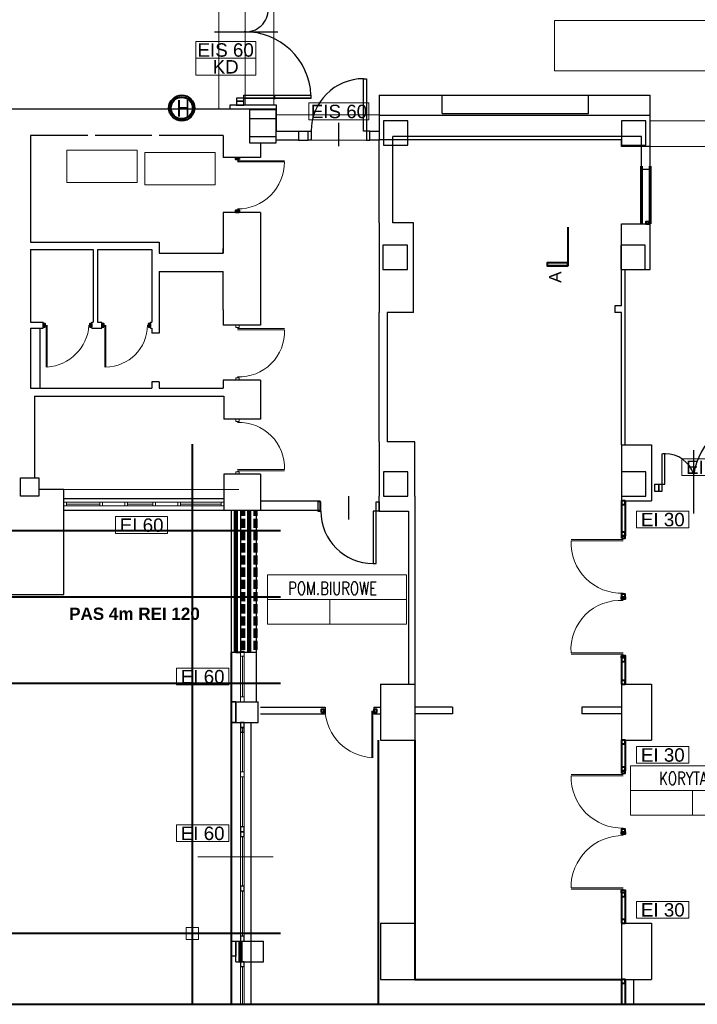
# Model space of a CAD drawing. Header units: millimetres. Extents: x 6612729504 to 6612744462, y 5733542327 to 5733549367.
# Tile 50 of 109: x 6612737766 to 6612738877, y 5733543457 to 5733545071. Entities that reach past the tile are written whole.
import ezdxf

# ---------------------------------------------------------------- set-up
doc = ezdxf.new("R2010")
doc.units = ezdxf.units.MM
doc.header["$MEASUREMENT"] = 0
doc.set_wipeout_variables(frame=1)
doc.linetypes.add('Wipeout_Contour', pattern=[1000, 0, -1000])
for name, color, linetype in [('!!!!_CIENKIE czerwone LINIE', 7, 'Continuous'), ('!!!!_SCIANY GRUBE', 7, 'Continuous'), ('1_ppoż PODZIAL STREF propoz', 7, 'Continuous'), ('_ ARKUSZ _ 01 _ RAMKA', 7, 'Continuous'), ('___OPISY', 7, 'Continuous'), ('_ATECHN-MEBLE', 7, 'Continuous'), ('A_ocieplenie', 7, 'Continuous'), ('A_ocieplenie wełna', 7, 'Continuous'), ('A_osłona RTG', 7, 'Continuous'), ('A_Sciany istn_DZIAŁOWE', 7, 'Continuous'), ('A_SCIANY PROJ. 18 wewn', 7, 'Continuous'), ('A_STOLARKA istn', 7, 'Continuous'), ('A_Stolarka_drzw_wew', 192, 'Continuous'), ('A_Stolarka_okna', 7, 'Continuous'), ('A_wypełnienie', 7, 'Continuous'), ('dwa_DRZWI', 7, 'Continuous'), ('dwa_TEXT_50', 7, 'Continuous'), ('inw_PODCIĄGI', 7, 'Continuous'), ('inw_STOLARKA', 7, 'Continuous'), ('inw_STOLARKAOKIENNA', 7, 'Continuous'), ('inw_słupy STAL', 7, 'Continuous'), ('inw_WIDOK', 7, 'Continuous')]:
    doc.layers.add(name, color=color, linetype=linetype)
doc.styles.add('GENERATED_STYLE_1', font='arial.ttf')
doc.styles.add('GENERATED_STYLE_5', font='arialbd_0.ttf')
doc.styles.get("Standard").update_dxf_attribs({"font": 'arial.ttf'})

msp = doc.modelspace()

# ---------------------------------------------------------------- linework, layer by layer
at = {"layer": '!!!!_CIENKIE czerwone LINIE', "color": 252, "lineweight": 20}
for points in [[(6612738152.890618, 5733545034.837712), (6612738054.506775, 5733545034.837712), (6612738054.506775, 5733545007.295735), (6612738152.890618, 5733545007.295735)], [(6612738152.890618, 5733545007.295735), (6612738054.506775, 5733545007.295735), (6612738054.506775, 5733544979.753759), (6612738152.890618, 5733544979.753759)], [(6612738338.545138, 5733544934.13756), (6612738240.161295, 5733544934.13756), (6612738240.161295, 5733544906.595583), (6612738338.545138, 5733544906.595583)], [(6612738936.966086, 5733544351.12734), (6612738851.334939, 5733544351.12734), (6612738851.334939, 5733544323.585364), (6612738936.966086, 5733544323.585364)], [(6612738862.904261, 5733544265.355276), (6612738777.273113, 5733544265.355276), (6612738777.273113, 5733544237.813299), (6612738862.904261, 5733544237.813299)], [(6612738008.570035, 5733544256.337403), (6612737922.938889, 5733544256.337403), (6612737922.938889, 5733544228.795427), (6612738008.570035, 5733544228.795427)], [(6612738108.60062, 5733544007.94685), (6612738022.969473, 5733544007.94685), (6612738022.969473, 5733543980.404874), (6612738108.60062, 5733543980.404874)], [(6612738862.904261, 5733543879.623981), (6612738777.273113, 5733543879.623981), (6612738777.273113, 5733543852.082006), (6612738862.904261, 5733543852.082006)], [(6612738108.60062, 5733543751.22978), (6612738022.969473, 5733543751.22978), (6612738022.969473, 5733543723.687804), (6612738108.60062, 5733543723.687804)], [(6612738862.904261, 5733543625.840229), (6612738777.273113, 5733543625.840229), (6612738777.273113, 5733543598.298252), (6612738862.904261, 5733543598.298252)]]:
    msp.add_lwpolyline(points, close=True, dxfattribs=at)
for points in [[(6612738057.619885, 5733545007.295735), (6612738143.251033, 5733545007.295735)], [(6612738243.274405, 5733544906.595583), (6612738328.905552, 5733544906.595583)], [(6612738851.334939, 5733544323.585364), (6612738936.966086, 5733544323.585364)], [(6612737922.938889, 5733544228.795427), (6612738008.570035, 5733544228.795427)], [(6612738777.273113, 5733544237.813299), (6612738862.904261, 5733544237.813299)], [(6612738022.969473, 5733543980.404874), (6612738108.60062, 5733543980.404874)], [(6612738777.273113, 5733543852.082006), (6612738862.904261, 5733543852.082006)], [(6612738022.969473, 5733543723.687804), (6612738108.60062, 5733543723.687804)], [(6612738777.273113, 5733543598.298252), (6612738862.904261, 5733543598.298252)]]:
    msp.add_lwpolyline(points, dxfattribs=at)
at = {"layer": '!!!!_SCIANY GRUBE', "color": 252, "lineweight": 30}
for p, q in [((6612738355.516488, 5733544946.844683), (6612738355.516488, 5733544872.844683)), ((6612738355.516488, 5733544946.844683), (6612738799.516489, 5733544946.844683)), ((6612738458.516488, 5733544916.844683), (6612738458.516488, 5733544946.844683)), ((6612738698.516488, 5733544916.844683), (6612738698.516488, 5733544946.844683)), ((6612738799.516489, 5733544862.844683), (6612738799.516489, 5733544946.844683)), ((6612738092.516487, 5733544923.844683), (6612737714.516487, 5733544923.844683)), ((6612738186.516487, 5733544923.844683), (6612738088.669699, 5733544923.844683)), ((6612738111.279801, 5733544923.844683), (6612738111.279801, 5733544930.756174)), ((6612738111.279801, 5733544930.756174), (6612738186.606308, 5733544930.756174)), ((6612738186.516487, 5733544923.844683), (6612738186.516487, 5733544922.844683)), ((6612738186.606308, 5733544930.756174), (6612738186.606308, 5733544924.302188)), ((6612738355.516488, 5733544913.844683), (6612738577.516488, 5733544913.844683)), ((6612738357.516488, 5733544913.844683), (6612738577.516488, 5733544913.844683)), ((6612738458.516488, 5733544916.844683), (6612738698.516488, 5733544916.844683)), ((6612738578.016488, 5733544913.844683), (6612738799.516489, 5733544913.844683)), ((6612738578.016488, 5733544913.844683), (6612738799.516489, 5733544913.844683)), ((6612738799.516489, 5733544850.799681), (6612738799.516489, 5733544913.844683)), ((6612738799.516489, 5733544850.799681), (6612738799.516489, 5733544913.844683)), ((6612737877.516487, 5733544880.844683), (6612737783.516487, 5733544880.844683)), ((6612737783.516487, 5733544880.844683), (6612737783.516487, 5733544705.844683)), ((6612737982.516487, 5733544880.844683), (6612737889.516487, 5733544880.844683)), ((6612738099.516487, 5733544880.844683), (6612737994.516487, 5733544880.844683)), ((6612738099.516487, 5733544880.844683), (6612738012.539345, 5733544880.844683)), ((6612738099.516487, 5733544880.844683), (6612738099.516487, 5733544844.844683)), ((6612738099.516487, 5733544880.844683), (6612738099.516487, 5733544844.844683)), ((6612738752.516488, 5733544873.844683), (6612738355.516488, 5733544873.844683)), ((6612738355.516488, 5733544737.844683), (6612738355.516488, 5733544873.844683)), ((6612738377.516488, 5733544850.799681), (6612738377.516488, 5733544878.844683)), ((6612738785.516489, 5733544878.844683), (6612738377.516488, 5733544878.844683)), ((6612738785.516489, 5733544878.844683), (6612738377.516488, 5733544878.844683)), ((6612738377.516488, 5733544737.844683), (6612738377.516488, 5733544873.844683)), ((6612738752.516488, 5733544862.844683), (6612738752.516488, 5733544873.844683)), ((6612738785.516489, 5733544850.799681), (6612738785.516489, 5733544878.844683)), ((6612738785.516489, 5733544850.799681), (6612738785.516489, 5733544878.844683)), ((6612738160.516487, 5733544868.844683), (6612738160.516487, 5733544844.844683)), ((6612738160.516487, 5733544868.844683), (6612738160.516487, 5733544844.844683)), ((6612738785.516488, 5733544862.844683), (6612738752.516488, 5733544862.844683)), ((6612738785.516488, 5733544825.844683), (6612738785.516488, 5733544862.844683)), ((6612738799.516489, 5733544862.844683), (6612738785.516488, 5733544862.844683)), ((6612738799.516489, 5733544825.844683), (6612738799.516489, 5733544862.844683)), ((6612738160.516487, 5733544844.844683), (6612738099.516487, 5733544844.844683)), ((6612738160.516487, 5733544844.844683), (6612738099.516487, 5733544844.844683)), ((6612738785.516488, 5733544825.844683), (6612738799.516489, 5733544825.844683)), ((6612738160.516487, 5733544754.844683), (6612738099.516487, 5733544754.844683)), ((6612738099.516487, 5733544754.844683), (6612738099.516487, 5733544687.844683)), ((6612738160.516487, 5733544754.844683), (6612738099.516487, 5733544754.844683)), ((6612738355.516488, 5733544737.844683), (6612738355.516488, 5733544590.844683)), ((6612738411.516488, 5733544737.844683), (6612738377.516488, 5733544737.844683)), ((6612738411.516488, 5733544590.844683), (6612738411.516488, 5733544737.844683)), ((6612738752.516488, 5733544735.844683), (6612738799.516489, 5733544735.844683)), ((6612738752.516488, 5733544667.844683), (6612738752.516488, 5733544735.844683)), ((6612738799.516489, 5733544660.957775), (6612738799.516489, 5733544735.844683)), ((6612737783.516487, 5733544705.844683), (6612737877.516487, 5733544705.844683)), ((6612737877.516487, 5733544705.844683), (6612737889.516487, 5733544705.844683)), ((6612737889.516487, 5733544705.844683), (6612737982.516487, 5733544705.844683)), ((6612737982.516487, 5733544705.844683), (6612737994.516487, 5733544705.844683)), ((6612737994.516487, 5733544705.844683), (6612737994.516487, 5733544687.844683)), ((6612737783.516487, 5733544693.844683), (6612737783.516487, 5733544574.844683)), ((6612737783.516487, 5733544693.844683), (6612737886.516487, 5733544693.844683)), ((6612737886.516487, 5733544693.844683), (6612737886.516487, 5733544574.844683)), ((6612737893.516487, 5733544693.844683), (6612737982.516487, 5733544693.844683)), ((6612737893.516487, 5733544693.844683), (6612737893.516487, 5733544574.844683)), ((6612737982.516487, 5733544693.844683), (6612737982.516487, 5733544574.844683)), ((6612737994.516487, 5733544687.844683), (6612738099.516487, 5733544687.844683)), ((6612738752.516488, 5733544601.844683), (6612738752.516488, 5733544668.844683)), ((6612737994.516487, 5733544657.844683), (6612738099.516487, 5733544657.844683)), ((6612737994.516487, 5733544657.844683), (6612737994.516487, 5733544556.844683)), ((6612738752.516488, 5733544660.957775), (6612738799.516489, 5733544660.957775)), ((6612738758.516488, 5733544373.844682), (6612738758.516488, 5733544660.957775)), ((6612738752.516488, 5733544601.844683), (6612738741.516488, 5733544601.844683)), ((6612738741.516488, 5733544601.844683), (6612738741.516488, 5733544590.844683)), ((6612738099.516487, 5733544594.849288), (6612738099.516487, 5733544569.844683)), ((6612738160.516487, 5733544594.849288), (6612738160.516487, 5733544569.844683)), ((6612738355.516488, 5733544378.844682), (6612738355.516488, 5733544590.844683)), ((6612738368.516488, 5733544590.844683), (6612738368.516488, 5733544378.844682)), ((6612738411.516488, 5733544590.844683), (6612738368.516488, 5733544590.844683)), ((6612738752.516488, 5733544590.844683), (6612738741.516488, 5733544590.844683)), ((6612738752.516488, 5733544373.844682), (6612738752.516488, 5733544590.844683)), ((6612737783.516487, 5733544574.844683), (6612737804.516487, 5733544574.844683)), ((6612737804.516487, 5733544564.844683), (6612737804.516487, 5733544574.844683)), ((6612737884.516487, 5733544574.844683), (6612737886.516487, 5733544574.844683)), ((6612737884.516487, 5733544564.844683), (6612737884.516487, 5733544574.844683)), ((6612737893.516487, 5733544574.844683), (6612737900.516487, 5733544574.844683)), ((6612737900.516487, 5733544564.844683), (6612737900.516487, 5733544574.844683)), ((6612737980.516487, 5733544574.844683), (6612737982.516487, 5733544574.844683)), ((6612737980.516487, 5733544564.844683), (6612737980.516487, 5733544574.844683)), ((6612738160.516487, 5733544569.844683), (6612738099.516487, 5733544569.844683)), ((6612738160.516487, 5733544569.844683), (6612738099.516487, 5733544569.844683)), ((6612737783.516487, 5733544564.844683), (6612737783.516487, 5733544466.844682)), ((6612737783.516487, 5733544564.844683), (6612737804.516487, 5733544564.844683)), ((6612737799.516487, 5733544466.844682), (6612737799.516487, 5733544564.844683)), ((6612737884.516487, 5733544564.844683), (6612737900.516487, 5733544564.844683)), ((6612737980.516487, 5733544564.844683), (6612737982.516487, 5733544564.844683)), ((6612737982.516487, 5733544564.844683), (6612737982.516487, 5733544556.844683)), ((6612737994.516487, 5733544556.844683), (6612737982.516487, 5733544556.844683)), ((6612737982.516487, 5733544476.844682), (6612737982.516487, 5733544466.844682)), ((6612737994.516487, 5733544476.844682), (6612737982.516487, 5733544476.844682)), ((6612737994.516487, 5733544476.844682), (6612737994.516487, 5733544466.844682)), ((6612738099.516487, 5733544479.844682), (6612738099.516487, 5733544466.844682)), ((6612738160.516487, 5733544479.844682), (6612738099.516487, 5733544479.844682)), ((6612738099.516487, 5733544479.844682), (6612738099.516487, 5733544466.844682)), ((6612738160.516487, 5733544479.844682), (6612738099.516487, 5733544479.844682)), ((6612738099.516487, 5733544479.844682), (6612738099.516487, 5733544466.844682)), ((6612738099.516487, 5733544479.844682), (6612738099.516487, 5733544466.844682)), ((6612738160.516487, 5733544479.844682), (6612738160.516487, 5733544449.844682)), ((6612737783.516487, 5733544466.844682), (6612737982.516487, 5733544466.844682)), ((6612737790.516487, 5733544453.844682), (6612737790.516487, 5733544320.991133)), ((6612737790.516487, 5733544453.844682), (6612737935.516487, 5733544453.844682)), ((6612737935.516487, 5733544453.844682), (6612738100.516487, 5733544453.844682)), ((6612737994.516487, 5733544466.844682), (6612738099.516487, 5733544466.844682)), ((6612738012.539345, 5733544466.844682), (6612738099.516487, 5733544466.844682)), ((6612738100.516487, 5733544453.844682), (6612738100.516487, 5733544415.844682)), ((6612738160.516487, 5733544453.844682), (6612738160.516487, 5733544434.844682)), ((6612738160.516487, 5733544434.844682), (6612738160.516487, 5733544415.844682)), ((6612738160.516487, 5733544415.844682), (6612738100.516487, 5733544415.844682)), ((6612738355.516488, 5733544378.844682), (6612738355.516488, 5733544289.844682)), ((6612738413.516488, 5733544378.844682), (6612738368.516488, 5733544378.844682)), ((6612738413.516488, 5733544289.844682), (6612738413.516488, 5733544378.844682)), ((6612738752.516488, 5733544373.844682), (6612738801.516489, 5733544373.844682)), ((6612738752.516488, 5733544373.844682), (6612738752.516488, 5733544281.844682)), ((6612738801.516489, 5733544373.844682), (6612738801.516489, 5733544281.844682)), ((6612738160.516487, 5733544325.844682), (6612738100.516487, 5733544325.844682)), ((6612738100.516487, 5733544325.844682), (6612738100.516487, 5733544298.844682)), ((6612738160.516487, 5733544325.844682), (6612738100.516487, 5733544325.844682)), ((6612738100.516487, 5733544325.844682), (6612738100.516487, 5733544266.844682)), ((6612737838.516487, 5733544300.844682), (6612737797.516487, 5733544300.844682)), ((6612738160.516487, 5733544281.844682), (6612738258.516488, 5733544281.844682)), ((6612738258.516488, 5733544266.844682), (6612738258.516488, 5733544281.844682)), ((6612738355.516488, 5733544265.367189), (6612738355.516488, 5733544289.844682)), ((6612738362.516488, 5733544289.844682), (6612738402.516488, 5733544289.844682)), ((6612738413.516488, 5733544289.844682), (6612738413.516488, 5733543981.844682)), ((6612738752.516488, 5733544281.844682), (6612738801.516489, 5733544281.844682)), ((6612738112.672924, 5733544266.844682), (6612738112.672924, 5733544033.352242)), ((6612738355.516488, 5733544265.367189), (6612738403.516488, 5733544265.367189)), ((6612738403.516488, 5733544265.367189), (6612738403.516488, 5733543981.844682)), ((6612738357.516488, 5733543981.844682), (6612738357.516488, 5733543889.844681)), ((6612738357.516488, 5733543981.844682), (6612738413.516488, 5733543981.844682)), ((6612738413.516488, 5733543981.844682), (6612738413.516488, 5733543889.844681)), ((6612738752.516488, 5733543981.844682), (6612738801.516489, 5733543981.844682)), ((6612738752.516488, 5733543981.844682), (6612738752.516488, 5733543889.844681)), ((6612738801.516489, 5733543981.844682), (6612738801.516489, 5733543889.844681)), ((6612738120.515432, 5733543952.844682), (6612738157.031273, 5733543952.844682)), ((6612738120.515432, 5733543918.844556), (6612738120.515432, 5733543952.844682)), ((6612738157.031273, 5733543918.844681), (6612738157.031273, 5733543952.844682)), ((6612738160.516487, 5733543943.844682), (6612738266.516488, 5733543943.844682)), ((6612738266.516488, 5733543943.844682), (6612738266.516488, 5733543932.844682)), ((6612738346.516488, 5733543943.844682), (6612738357.516488, 5733543943.844682)), ((6612738346.516488, 5733543943.844682), (6612738346.516488, 5733543932.844682)), ((6612738475.516488, 5733543943.844682), (6612738413.516488, 5733543943.844682)), ((6612738475.516488, 5733543943.844682), (6612738475.516488, 5733543932.844682)), ((6612738752.516488, 5733543943.844682), (6612738687.516488, 5733543943.844682)), ((6612738687.516488, 5733543943.844682), (6612738687.516488, 5733543932.844682)), ((6612738160.516487, 5733543932.844682), (6612738266.516488, 5733543932.844682)), ((6612738346.516488, 5733543932.844682), (6612738357.516488, 5733543932.844682)), ((6612738475.516488, 5733543932.844682), (6612738413.516488, 5733543932.844682)), ((6612738752.516488, 5733543932.844682), (6612738687.516488, 5733543932.844682)), ((6612738120.515432, 5733543918.844556), (6612738157.031273, 5733543918.844681)), ((6612738357.516488, 5733543889.844681), (6612738413.516488, 5733543889.844681)), ((6612738752.516488, 5733543889.844681), (6612738801.516489, 5733543889.844681)), ((6612738357.516488, 5733543589.844681), (6612738357.516488, 5733543497.844681)), ((6612738357.516488, 5733543589.844681), (6612738413.516488, 5733543589.844681)), ((6612738413.516488, 5733543589.844681), (6612738413.516488, 5733543497.844681)), ((6612738752.516488, 5733543589.844681), (6612738801.516489, 5733543589.844681)), ((6612738752.516488, 5733543589.844681), (6612738752.516488, 5733543497.844681)), ((6612738801.516489, 5733543589.844681), (6612738801.516489, 5733543497.844681)), ((6612738120.516487, 5733543526.844681), (6612738120.516487, 5733543560.844681)), ((6612738120.516487, 5733543560.844681), (6612738165.516487, 5733543560.844681)), ((6612738165.516487, 5733543526.844681), (6612738165.516487, 5733543560.844681)), ((6612738120.516487, 5733543526.844681), (6612738165.516487, 5733543526.844681)), ((6612738357.516488, 5733543497.844681), (6612738413.516488, 5733543497.844681)), ((6612738752.516488, 5733543497.844681), (6612738801.516489, 5733543497.844681))]:
    msp.add_line(p, q, dxfattribs=at)
at = {"layer": '!!!!_SCIANY GRUBE', "color": 252, "lineweight": 30, "flags": 128}
for points in [[(6612738142.516487, 5733544868.844683), (6612738186.516487, 5733544868.844683), (6612738186.516487, 5733544922.844683), (6612738142.516487, 5733544922.844683)], [(6612738142.516487, 5733544868.844683), (6612738186.516487, 5733544868.844683), (6612738186.516487, 5733544922.844683), (6612738142.516487, 5733544922.844683)], [(6612738362.516488, 5733544864.844683), (6612738402.516488, 5733544864.844683), (6612738402.516488, 5733544904.844683), (6612738362.516488, 5733544904.844683)], [(6612738752.516488, 5733544864.844683), (6612738792.516489, 5733544864.844683), (6612738792.516489, 5733544904.844683), (6612738752.516488, 5733544904.844683)], [(6612738339.813534, 5733544887.844683), (6612738355.516488, 5733544887.844683), (6612738355.516488, 5733544872.844683), (6612738339.813534, 5733544872.844683)], [(6612738361.516488, 5733544660.957775), (6612738401.516488, 5733544660.957775), (6612738401.516488, 5733544700.957775), (6612738361.516488, 5733544700.957775)], [(6612738751.516488, 5733544660.957775), (6612738791.516489, 5733544660.957775), (6612738791.516489, 5733544700.957775), (6612738751.516488, 5733544700.957775)], [(6612738362.516488, 5733544289.844682), (6612738402.516488, 5733544289.844682), (6612738402.516488, 5733544329.844682), (6612738362.516488, 5733544329.844682)], [(6612738752.516488, 5733544289.844682), (6612738792.516489, 5733544289.844682), (6612738792.516489, 5733544329.844682), (6612738752.516488, 5733544329.844682)], [(6612737767.516487, 5733544319.844682), (6612737797.516487, 5733544319.844682), (6612737797.516487, 5733544289.844682), (6612737767.516487, 5733544289.844682)], [(6612737767.516487, 5733544319.844682), (6612737797.516487, 5733544319.844682), (6612737797.516487, 5733544289.844682), (6612737767.516487, 5733544289.844682)], [(6612738128.0159, 5733543918.844603), (6612738128.0159, 5733543910.844603), (6612738134.0159, 5733543910.844603), (6612738134.0159, 5733543918.844603)], [(6612738128.0159, 5733543910.844603), (6612738128.0159, 5733543902.844603), (6612738134.0159, 5733543902.844603), (6612738134.0159, 5733543910.844603)], [(6612738128.016487, 5733543747.844681), (6612738128.016487, 5733543739.844681), (6612738134.016487, 5733543739.844681), (6612738134.016487, 5733543747.844681)], [(6612738128.016487, 5733543739.844681), (6612738128.016487, 5733543731.844681), (6612738134.016487, 5733543731.844681), (6612738134.016487, 5733543739.844681)], [(6612738128.016487, 5733543650.844681), (6612738128.016487, 5733543642.844681), (6612738134.016487, 5733543642.844681), (6612738134.016487, 5733543650.844681)], [(6612738128.016487, 5733543568.844681), (6612738128.016487, 5733543560.844681), (6612738134.016487, 5733543560.844681), (6612738134.016487, 5733543568.844681)], [(6612738112.672924, 5733543560.844681), (6612738120.516487, 5733543560.844681), (6612738120.516487, 5733543535.844681), (6612738112.672924, 5733543535.844681)], [(6612738128.016487, 5733543526.844681), (6612738128.016487, 5733543518.844681), (6612738134.016487, 5733543518.844681), (6612738134.016487, 5733543526.844681)]]:
    msp.add_lwpolyline(points, close=True, dxfattribs=at)
for points in [[(6612738186.516487, 5733544922.844683), (6612738186.516487, 5733544887.844683), (6612738223.221487, 5733544887.844683), (6612738223.221487, 5733544872.844683), (6612738186.516487, 5733544872.844683)], [(6612738223.235227, 5733544872.867108), (6612738238.813533, 5733544872.844683), (6612738238.813533, 5733544887.561009), (6612738223.235227, 5733544887.561009)], [(6612738160.516487, 5733544754.844683), (6612738160.516487, 5733544594.849288)], [(6612738099.516487, 5733544687.844683), (6612738099.516487, 5733544695.849288)], [(6612738099.516487, 5733544594.849288), (6612738099.516487, 5733544657.844683)], [(6612737639.516487, 5733544128.844682), (6612737838.516487, 5733544128.844682), (6612737838.516487, 5733544300.844682)], [(6612738112.672924, 5733544266.844682), (6612738112.672924, 5733544033.352242)], [(6612738120.516487, 5733543952.844682), (6612738112.672924, 5733543952.844682), (6612738112.672924, 5733543918.844556), (6612738120.515432, 5733543918.844556)], [(6612738112.672924, 5733543952.844682), (6612738120.516487, 5733543952.844682), (6612738120.516487, 5733543918.844681), (6612738112.672924, 5733543918.844681), (6612738112.672924, 5733543952.844682), (6612738112.672924, 5733543918.844556)], [(6612738112.672924, 5733543574.153117), (6612738112.672924, 5733543573.092225)]]:
    msp.add_lwpolyline(points, dxfattribs=at)
at = {"layer": '!!!!_SCIANY GRUBE', "color": 252, "lineweight": 30}
msp.add_lwpolyline([(6612738142.516488, 5733544878.844683), (6612738186.516488, 5733544878.844683), (6612738186.516488, 5733544907.844683), (6612738142.516488, 5733544907.844683)], close=True, dxfattribs=at)
msp.add_lwpolyline([(6612738142.516488, 5733544878.844683), (6612738186.516488, 5733544878.844683), (6612738186.516488, 5733544907.844683), (6612738142.516488, 5733544907.844683)], close=True, dxfattribs=at)
msp.add_lwpolyline([(6612738142.516488, 5733544878.844683), (6612738186.516488, 5733544878.844683), (6612738186.516488, 5733544907.844683), (6612738142.516488, 5733544907.844683)], close=True, dxfattribs=at)
at = {"color": 7, "lineweight": 18}
for p, q in [((6612738172.427584, 5733544160.798347), (6612738172.427584, 5733544079.845794)), ((6612738400.259445, 5733544160.798347), (6612738172.427584, 5733544160.798347)), ((6612738172.427584, 5733544160.798347), (6612738400.259445, 5733544160.798347)), ((6612738286.343514, 5733544160.798347), (6612738400.259445, 5733544160.798347)), ((6612738400.259445, 5733544120.322071), (6612738400.259445, 5733544160.798347)), ((6612738400.259445, 5733544120.322071), (6612738172.427584, 5733544120.322071)), ((6612738195.448217, 5733544120.322071), (6612738400.259445, 5733544120.322071)), ((6612738274.163748, 5733544120.322071), (6612738274.163748, 5733544079.845794)), ((6612738400.259445, 5733544079.845794), (6612738400.259445, 5733544120.322071)), ((6612738172.427584, 5733544079.845794), (6612738274.163748, 5733544079.845794)), ((6612738274.163748, 5733544079.845794), (6612738400.259445, 5733544079.845794)), ((6612738767.241904, 5733543847.809118), (6612738767.241904, 5733543766.856565)), ((6612738995.073766, 5733543847.809118), (6612738767.241904, 5733543847.809118)), ((6612738767.241904, 5733543847.809118), (6612738995.073766, 5733543847.809118)), ((6612738995.073766, 5733543807.332842), (6612738767.241904, 5733543807.332842)), ((6612738790.262537, 5733543807.332842), (6612738995.073766, 5733543807.332842)), ((6612738868.978068, 5733543807.332842), (6612738868.978068, 5733543766.856565)), ((6612738767.241904, 5733543766.856565), (6612738868.978068, 5733543766.856565)), ((6612738868.978068, 5733543766.856565), (6612738995.073766, 5733543766.856565))]:
    msp.add_line(p, q, dxfattribs=at)
at = {"color": 7, "lineweight": 40}
for radius in [20.893827, 17.893827]:
    msp.add_circle((6612738031.648135, 5733544925.727597), radius, dxfattribs=at)
at = {"layer": '1_ppoż PODZIAL STREF propoz', "color": 252, "lineweight": 30}
msp.add_line((6612738772.516488, 5733543457.131468), (6612738772.516488, 5733543497.844681), dxfattribs=at)
at = {"layer": '_ ARKUSZ _ 01 _ RAMKA', "color": 252, "lineweight": 40}
msp.add_line((6612730761.600903, 5733543457.131468), (6612744298.273997, 5733543457.131468), dxfattribs=at)
at = {"layer": '_ATECHN-MEBLE', "color": 252, "lineweight": 18, "flags": 128}
for points in [[(6612737958.445966, 5733544856.882498), (6612737843.445966, 5733544856.882498), (6612737843.445966, 5733544803.882498), (6612737958.445966, 5733544803.882498)], [(6612738086.410131, 5733544852.757148), (6612737971.410131, 5733544852.757148), (6612737971.410131, 5733544799.757148), (6612738086.410131, 5733544799.757148)]]:
    msp.add_lwpolyline(points, close=True, dxfattribs=at)
at = {"layer": 'A_ocieplenie', "color": 252, "lineweight": 40}
msp.add_line((6612738112.672924, 5733544033.352242), (6612738112.672924, 5733543457.131468), dxfattribs=at)
at = {"layer": 'A_ocieplenie wełna', "color": 252, "lineweight": 200}
msp.add_line((6612738128.260586, 5733543560.844681), (6612738128.260586, 5733543526.844681), dxfattribs=at)
at = {"layer": 'A_Sciany istn_DZIAŁOWE', "color": 252, "lineweight": 18}
msp.add_lwpolyline([(6612738642.786261, 5733545069.165009), (6612738933.210511, 5733545069.165009), (6612738933.210511, 5733544986.934747), (6612738642.786261, 5733544986.934747)], close=True, dxfattribs=at)
at = {"layer": 'A_SCIANY PROJ. 18 wewn', "color": 252, "lineweight": 60}
for p, q in [((6612738785.516488, 5733544830.43652), (6612738785.516488, 5733544735.844683)), ((6612738799.516489, 5733544830.43652), (6612738799.516489, 5733544735.844683))]:
    msp.add_line(p, q, dxfattribs=at)
at = {"layer": 'A_STOLARKA istn', "color": 252, "lineweight": 40}
for p, q in [((6612738752.516488, 5733544281.844682), (6612738752.516488, 5733544224.844682)), ((6612738758.516488, 5733544281.844682), (6612738758.516488, 5733544224.844682)), ((6612738752.516488, 5733544024.844682), (6612738752.516488, 5733543981.844682)), ((6612738758.516488, 5733544024.844682), (6612738758.516488, 5733543981.844682)), ((6612738752.516488, 5733543889.844681), (6612738752.516488, 5733543839.844681)), ((6612738758.516488, 5733543889.844681), (6612738758.516488, 5733543839.844681)), ((6612738752.516488, 5733543639.844681), (6612738752.516488, 5733543589.844681)), ((6612738758.516488, 5733543639.844681), (6612738758.516488, 5733543589.844681)), ((6612738752.516488, 5733543497.844681), (6612738752.516488, 5733543457.131468)), ((6612738758.516488, 5733543497.844681), (6612738758.516488, 5733543457.131468))]:
    msp.add_line(p, q, dxfattribs=at)
at = {"layer": 'A_STOLARKA istn', "color": 252, "lineweight": 40, "flags": 128}
for points in [[(6612738752.516488, 5733544275.844682), (6612738758.516488, 5733544275.844682), (6612738758.516488, 5733544281.844682), (6612738752.516488, 5733544281.844682)], [(6612738752.516488, 5733544224.844682), (6612738758.516488, 5733544224.844682), (6612738758.516488, 5733544230.844682), (6612738752.516488, 5733544230.844682)], [(6612738752.516488, 5733544018.844682), (6612738758.516488, 5733544018.844682), (6612738758.516488, 5733544024.844682), (6612738752.516488, 5733544024.844682)], [(6612738752.516488, 5733543981.844682), (6612738758.516488, 5733543981.844682), (6612738758.516488, 5733543987.844682), (6612738752.516488, 5733543987.844682)], [(6612738752.516488, 5733543883.844681), (6612738758.516488, 5733543883.844681), (6612738758.516488, 5733543889.844681), (6612738752.516488, 5733543889.844681)], [(6612738752.516488, 5733543839.844681), (6612738758.516488, 5733543839.844681), (6612738758.516488, 5733543845.844681), (6612738752.516488, 5733543845.844681)], [(6612738752.516488, 5733543633.844681), (6612738758.516488, 5733543633.844681), (6612738758.516488, 5733543639.844681), (6612738752.516488, 5733543639.844681)], [(6612738752.516488, 5733543589.844681), (6612738758.516488, 5733543589.844681), (6612738758.516488, 5733543595.844681), (6612738752.516488, 5733543595.844681)], [(6612738752.516488, 5733543491.844681), (6612738758.516488, 5733543491.844681), (6612738758.516488, 5733543497.844681), (6612738752.516488, 5733543497.844681)]]:
    msp.add_lwpolyline(points, close=True, dxfattribs=at)
at = {"layer": 'A_Stolarka_drzw_wew', "color": 252, "lineweight": 30}
for p, q in [((6612738085.524508, 5733545050.597728), (6612738189.396436, 5733545050.597728)), ((6612738137.460472, 5733545050.597728), (6612738133.768342, 5733545050.597728)), ((6612738329.813534, 5733544887.844683), (6612738329.813534, 5733544973.844683)), ((6612738329.813534, 5733544973.844683), (6612738334.813534, 5733544973.844683)), ((6612738334.813534, 5733544973.844683), (6612738334.813534, 5733544887.844683)), ((6612738121.627832, 5733544941.854948), (6612738121.627832, 5733544936.854948)), ((6612738133.627832, 5733544941.854948), (6612738121.627832, 5733544941.854948)), ((6612738133.627832, 5733544941.854948), (6612738133.627832, 5733544946.854948)), ((6612738133.627832, 5733544946.854948), (6612738243.47658, 5733544946.854948)), ((6612738243.627832, 5733544941.854948), (6612738133.627832, 5733544941.854948)), ((6612738133.627832, 5733544936.854948), (6612738133.627832, 5733544941.854948)), ((6612738133.627832, 5733544941.854948), (6612738243.627832, 5733544941.854948)), ((6612738243.47658, 5733544946.854948), (6612738243.47658, 5733544941.854948)), ((6612738121.627832, 5733544936.854948), (6612738133.627832, 5733544936.854948)), ((6612738121.627832, 5733544936.854948), (6612738121.627832, 5733544930.354948)), ((6612738133.627832, 5733544936.854948), (6612738121.627832, 5733544936.854948)), ((6612738121.627832, 5733544930.354948), (6612738133.627832, 5733544930.354948)), ((6612738133.627832, 5733544930.354948), (6612738133.627832, 5733544936.854948)), ((6612738289.313534, 5733544863.295815), (6612738289.313534, 5733544901.618934)), ((6612738238.813533, 5733544872.844683), (6612738238.813533, 5733544887.844683)), ((6612738238.813533, 5733544887.844683), (6612738243.813533, 5733544887.844683)), ((6612738243.813533, 5733544872.844683), (6612738238.813533, 5733544872.844683)), ((6612738243.813533, 5733544887.844683), (6612738243.813533, 5733544872.844683)), ((6612738334.813534, 5733544887.844683), (6612738329.813534, 5733544887.844683)), ((6612738339.813534, 5733544887.844683), (6612738334.813534, 5733544887.844683)), ((6612738334.813534, 5733544887.844683), (6612738334.813534, 5733544872.844683)), ((6612738334.813534, 5733544872.844683), (6612738339.813534, 5733544872.844683)), ((6612738339.813534, 5733544872.844683), (6612738339.813534, 5733544887.844683)), ((6612738818.8547, 5733544359.356101), (6612738818.8547, 5733544309.356101)), ((6612738824.8547, 5733544359.356101), (6612738819.8547, 5733544359.356101)), ((6612738823.8547, 5733544309.356101), (6612738823.8547, 5733544359.356101)), ((6612738823.8547, 5733544309.356101), (6612738823.8547, 5733544359.356101)), ((6612738871.11192, 5733544261.252778), (6612738871.11192, 5733544365.124705)), ((6612738871.11192, 5733544313.188742), (6612738871.11192, 5733544325.688742)), ((6612738807.3547, 5733544309.356101), (6612738813.8547, 5733544309.356101)), ((6612738807.3547, 5733544297.356101), (6612738807.3547, 5733544309.356101)), ((6612738813.8547, 5733544309.356101), (6612738818.8547, 5733544309.356101)), ((6612738813.8547, 5733544297.356101), (6612738813.8547, 5733544309.356101)), ((6612738813.8547, 5733544309.356101), (6612738813.8547, 5733544297.356101)), ((6612738818.8547, 5733544309.356101), (6612738818.8547, 5733544297.356101)), ((6612738818.8547, 5733544309.356101), (6612738823.8547, 5733544309.356101)), ((6612738813.8547, 5733544297.356101), (6612738807.3547, 5733544297.356101)), ((6612738818.8547, 5733544297.356101), (6612738813.8547, 5733544297.356101)), ((6612738254.516488, 5733544280.367189), (6612738254.516488, 5733544265.367189)), ((6612738259.516488, 5733544280.367189), (6612738254.516488, 5733544280.367189)), ((6612738259.516488, 5733544265.367189), (6612738259.516488, 5733544280.367189)), ((6612738305.016488, 5733544289.916058), (6612738305.016488, 5733544251.592938)), ((6612738350.516488, 5733544280.367189), (6612738355.516488, 5733544280.367189)), ((6612738350.516488, 5733544265.367189), (6612738350.516488, 5733544280.367189)), ((6612738355.516488, 5733544280.367189), (6612738355.516488, 5733544265.367189)), ((6612738254.516488, 5733544265.367189), (6612738259.516488, 5733544265.367189)), ((6612738350.516488, 5733544265.367189), (6612738345.516488, 5733544265.367189)), ((6612738345.516488, 5733544265.367189), (6612738345.516488, 5733544179.367189)), ((6612738350.516488, 5733544179.367189), (6612738350.516488, 5733544265.367189)), ((6612738355.516488, 5733544265.367189), (6612738350.516488, 5733544265.367189)), ((6612738345.516488, 5733544179.367189), (6612738350.516488, 5733544179.367189))]:
    msp.add_line(p, q, dxfattribs=at)
for centre, radius, start, end in [((6612738136.312131, 5733545087.826634), 37.315712, 266.091205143, 0.043713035), ((6612738135.614846, 5733544942.670659), 107.942863, 2.221729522, 90.980318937), ((6612738329.813534, 5733544887.844683), 86, 90, 180), ((6612738979.8547, 5733544309.356101), 109.962481, 92.606209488, 171.458562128), ((6612738823.8547, 5733544309.356101), 50, 19.06564867, 90), ((6612738345.516488, 5733544265.367189), 86, 180, 270)]:
    msp.add_arc(centre, radius, start, end, dxfattribs=at)
at = {"layer": 'A_Stolarka_okna', "color": 252, "lineweight": 20}
msp.add_line((6612738181.617853, 5733543699.01761), (6612738058.181492, 5733543699.01761), dxfattribs=at)
at = {"layer": 'dwa_DRZWI', "color": 252, "lineweight": 20}
msp.add_lwpolyline([(6612738184.015898, 5733544944.928311), (6612738184.015898, 5733544940.344977)], dxfattribs=at)
at = {"layer": 'dwa_TEXT_50', "color": 252, "lineweight": 40}
msp.add_lwpolyline([(6612738664.565747, 5733544730.364297), (6612738664.565648, 5733544667.014141), (6612738630.52141, 5733544667.014194)], dxfattribs=at)
msp.add_lwpolyline([(6612738664.565648, 5733544667.014141), (6612738664.565655, 5733544671.874025), (6612738630.521418, 5733544671.874078), (6612738630.52141, 5733544667.014194)], close=True, dxfattribs=at)
at = {"layer": 'inw_PODCIĄGI', "color": 252, "lineweight": 18}
for p, q in [((6612738092.516487, 5733545123.118355), (6612738092.516487, 5733544923.118355)), ((6612738135.387844, 5733545129.844683), (6612738135.387844, 5733544929.844683)), ((6612738182.516487, 5733545129.844683), (6612738182.516487, 5733544929.844683)), ((6612738355.516488, 5733544914.844683), (6612738186.516487, 5733544914.844683)), ((6612738972.516489, 5733544904.844683), (6612738799.516489, 5733544904.844683)), ((6612738355.516488, 5733544872.844683), (6612738186.516487, 5733544872.844683)), ((6612738972.516489, 5733544862.844683), (6612738799.516489, 5733544862.844683)), ((6612737838.516487, 5733544300.844682), (6612738125.516487, 5733544300.844682))]:
    msp.add_line(p, q, dxfattribs=at)
at = {"layer": 'inw_STOLARKA', "color": 252, "lineweight": 18}
for p, q in [((6612738339.813534, 5733544877.031637), (6612738339.813534, 5733544887.844683)), ((6612738122.931043, 5733544839.334478), (6612738200.0739, 5733544839.334478)), ((6612738122.931043, 5733544837.497744), (6612738200.0739, 5733544837.497744)), ((6612737809.414446, 5733544569.90367), (6612737809.414446, 5733544501.332242)), ((6612737811.047099, 5733544569.90367), (6612737811.047099, 5733544501.332242)), ((6612737905.414447, 5733544569.90367), (6612737905.414447, 5733544501.332242)), ((6612737907.047099, 5733544569.90367), (6612737907.047099, 5733544501.332242)), ((6612738122.931043, 5733544564.334478), (6612738200.0739, 5733544564.334478)), ((6612738122.931043, 5733544562.497744), (6612738200.0739, 5733544562.497744)), ((6612738122.931043, 5733544333.191621), (6612738200.0739, 5733544333.191621)), ((6612738122.931043, 5733544331.354886), (6612738200.0739, 5733544331.354886)), ((6612738755.516488, 5733544218.722233), (6612738669.802202, 5733544218.722233)), ((6612738755.516488, 5733544216.681417), (6612738669.802202, 5733544216.681417)), ((6612738755.516488, 5733544033.007947), (6612738669.802202, 5733544033.007947)), ((6612738755.516488, 5733544030.967131), (6612738669.802202, 5733544030.967131)), ((6612738343.331249, 5733543938.094205), (6612738343.331249, 5733543860.951348)), ((6612738345.167984, 5733543938.094205), (6612738345.167984, 5733543860.951348)), ((6612738755.516488, 5733543833.722232), (6612738669.802202, 5733543833.722232)), ((6612738755.516488, 5733543831.681416), (6612738669.802202, 5733543831.681416)), ((6612738755.516488, 5733543648.007946), (6612738669.802202, 5733543648.007946)), ((6612738755.516488, 5733543645.96713), (6612738669.802202, 5733543645.96713))]:
    msp.add_line(p, q, dxfattribs=at)
at = {"layer": 'inw_STOLARKA', "color": 252, "lineweight": 40, "flags": 128}
for points in [[(6612738125.686145, 5733544841.171213), (6612738120.175941, 5733544841.171213), (6612738120.175941, 5733544844.844683), (6612738125.686145, 5733544844.844683)], [(6612738125.686145, 5733544754.844683), (6612738120.175941, 5733544754.844683), (6612738120.175941, 5733544758.518152), (6612738125.686145, 5733544758.518152)], [(6612738798.090322, 5733544739.518152), (6612738792.580118, 5733544739.518152), (6612738792.580118, 5733544735.844683), (6612738798.090322, 5733544735.844683)], [(6612737807.781794, 5733544567.454691), (6612737807.781794, 5733544572.35265), (6612737804.516487, 5733544572.35265), (6612737804.516487, 5733544567.454691)], [(6612737884.516487, 5733544567.454691), (6612737884.516487, 5733544572.35265), (6612737881.251181, 5733544572.35265), (6612737881.251181, 5733544567.454691)], [(6612737903.781794, 5733544567.454691), (6612737903.781794, 5733544572.35265), (6612737900.516487, 5733544572.35265), (6612737900.516487, 5733544567.454691)], [(6612737980.516487, 5733544567.454691), (6612737980.516487, 5733544572.35265), (6612737977.251182, 5733544572.35265), (6612737977.251182, 5733544567.454691)], [(6612738752.455264, 5733544220.763049), (6612738758.577713, 5733544220.763049), (6612738758.577713, 5733544224.844682), (6612738752.455264, 5733544224.844682)], [(6612738752.455264, 5733544124.844682), (6612738758.577713, 5733544124.844682), (6612738758.577713, 5733544128.926314), (6612738752.455264, 5733544128.926314)], [(6612738752.455264, 5733544124.844682), (6612738758.577713, 5733544124.844682), (6612738758.577713, 5733544120.763049), (6612738752.455264, 5733544120.763049)], [(6612738752.455264, 5733544028.926314), (6612738758.577713, 5733544028.926314), (6612738758.577713, 5733544024.844682), (6612738752.455264, 5733544024.844682)], [(6612738260.678187, 5733543935.339104), (6612738260.678187, 5733543940.849307), (6612738264.351657, 5733543940.849307), (6612738264.351657, 5733543935.339104)], [(6612738347.004719, 5733543935.339104), (6612738347.004719, 5733543940.849307), (6612738350.678187, 5733543940.849307), (6612738350.678187, 5733543935.339104)], [(6612738752.455264, 5733543835.763048), (6612738758.577713, 5733543835.763048), (6612738758.577713, 5733543839.844681), (6612738752.455264, 5733543839.844681)], [(6612738752.455264, 5733543739.844681), (6612738758.577713, 5733543739.844681), (6612738758.577713, 5733543743.926313), (6612738752.455264, 5733543743.926313)], [(6612738752.455264, 5733543739.844681), (6612738758.577713, 5733543739.844681), (6612738758.577713, 5733543735.763048), (6612738752.455264, 5733543735.763048)], [(6612738752.455264, 5733543643.926313), (6612738758.577713, 5733543643.926313), (6612738758.577713, 5733543639.844681), (6612738752.455264, 5733543639.844681)]]:
    msp.add_lwpolyline(points, close=True, dxfattribs=at)
at = {"layer": 'inw_STOLARKA', "color": 252, "lineweight": 18, "flags": 128}
for points in [[(6612738125.686145, 5733544566.171213), (6612738120.175941, 5733544566.171213), (6612738120.175941, 5733544569.844683), (6612738125.686145, 5733544569.844683)], [(6612738125.686145, 5733544479.844682), (6612738120.175941, 5733544479.844682), (6612738120.175941, 5733544483.518151), (6612738125.686145, 5733544483.518151)], [(6612738125.686145, 5733544415.844682), (6612738120.175941, 5733544415.844682), (6612738120.175941, 5733544412.171212), (6612738125.686145, 5733544412.171212)], [(6612738125.686145, 5733544329.518151), (6612738120.175941, 5733544329.518151), (6612738120.175941, 5733544325.844682), (6612738125.686145, 5733544325.844682)]]:
    msp.add_lwpolyline(points, close=True, dxfattribs=at)
at = {"layer": 'inw_STOLARKA', "color": 252, "lineweight": 18}
for centre, radius, start, end in [((6612738123.197941, 5733544837.230845), 76.876422, 269.801104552, 0.198895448), ((6612737806.169559, 5733544574.781211), 73.610743, 273.799281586, 356.200718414), ((6612737906.449048, 5733544570.501721), 69.172065, 270.495603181, 359.504396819), ((6612738125.985066, 5733544559.44372), 74.151752, 267.639373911, 2.360626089), ((6612738125.856508, 5733544336.117086), 74.275027, 357.742716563, 92.257283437), ((6612738752.11557, 5733544213.280499), 82.383595, 177.63389188, 272.36610812), ((6612738750.164412, 5733544038.360023), 80.540234, 86.189777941, 183.810222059), ((6612738349.857548, 5733543944.620503), 83.9233, 184.459975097, 265.540024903), ((6612738753.597999, 5733543829.762925), 83.817754, 178.688487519, 271.311512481), ((6612738754.896971, 5733543648.627463), 85.097023, 89.583082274, 180.416917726)]:
    msp.add_arc(centre, radius, start, end, dxfattribs=at)
at = {"layer": 'inw_STOLARKAOKIENNA', "color": 252, "lineweight": 18}
for p, q in [((6612737838.516487, 5733544279.844682), (6612737901.516487, 5733544279.844682)), ((6612737842.4882, 5733544276.844682), (6612737897.544774, 5733544276.844682)), ((6612737938.516487, 5733544279.844682), (6612737971.516487, 5733544279.844682)), ((6612737942.4882, 5733544276.844682), (6612737984.544774, 5733544276.844682)), ((6612737946.516487, 5733544279.844682), (6612737988.516487, 5733544279.844682)), ((6612738025.516487, 5733544279.844682), (6612738100.516487, 5733544279.844682)), ((6612738025.516487, 5733544279.844682), (6612738100.516487, 5733544279.844682)), ((6612738029.488201, 5733544276.844682), (6612738096.544774, 5733544276.844682)), ((6612737838.516487, 5733544273.844682), (6612737901.516487, 5733544273.844682)), ((6612737938.516487, 5733544273.844682), (6612737971.516487, 5733544273.844682)), ((6612737946.516487, 5733544273.844682), (6612737988.516487, 5733544273.844682)), ((6612738025.516487, 5733544273.844682), (6612738100.516487, 5733544273.844682)), ((6612738128.016487, 5733543910.844681), (6612738128.016487, 5733543837.844681)), ((6612738131.016487, 5733543910.844681), (6612738131.016487, 5733543837.844681)), ((6612738134.016487, 5733543910.844681), (6612738134.016487, 5733543837.844681)), ((6612738128.016487, 5733543829.844681), (6612738128.016487, 5733543747.844681)), ((6612738131.016487, 5733543829.844681), (6612738131.016487, 5733543747.844681)), ((6612738134.016487, 5733543829.844681), (6612738134.016487, 5733543747.844681)), ((6612738128.016487, 5733543731.844681), (6612738128.016487, 5733543650.844681)), ((6612738131.016487, 5733543731.844681), (6612738131.016487, 5733543650.844681)), ((6612738134.016487, 5733543731.844681), (6612738134.016487, 5733543650.844681)), ((6612738128.016487, 5733543642.844681), (6612738128.016487, 5733543568.844681)), ((6612738131.016487, 5733543642.844681), (6612738131.016487, 5733543568.844681)), ((6612738134.016487, 5733543642.844681), (6612738134.016487, 5733543568.844681)), ((6612738128.016487, 5733543518.844681), (6612738128.016487, 5733543457.131468)), ((6612738131.016487, 5733543518.844681), (6612738131.016487, 5733543457.131468)), ((6612738134.016487, 5733543518.844681), (6612738134.016487, 5733543457.131468))]:
    msp.add_line(p, q, dxfattribs=at)
at = {"layer": 'inw_STOLARKAOKIENNA', "color": 252, "lineweight": 18, "flags": 128}
for points in [[(6612737838.516487, 5733544273.844682), (6612737842.4882, 5733544273.844682), (6612737842.4882, 5733544279.844682), (6612737838.516487, 5733544279.844682)], [(6612737897.544774, 5733544273.844682), (6612737901.516487, 5733544273.844682), (6612737901.516487, 5733544279.844682), (6612737897.544774, 5733544279.844682)], [(6612737901.516487, 5733544279.844682), (6612737938.516487, 5733544279.844682), (6612737938.516487, 5733544273.844682), (6612737901.516487, 5733544273.844682)], [(6612737938.516487, 5733544273.844682), (6612737942.4882, 5733544273.844682), (6612737942.4882, 5733544279.844682), (6612737938.516487, 5733544279.844682)], [(6612737984.544774, 5733544273.844682), (6612737988.516487, 5733544273.844682), (6612737988.516487, 5733544279.844682), (6612737984.544774, 5733544279.844682)], [(6612737988.516487, 5733544279.844682), (6612738025.516487, 5733544279.844682), (6612738025.516487, 5733544273.844682), (6612737988.516487, 5733544273.844682)], [(6612738025.516487, 5733544273.844682), (6612738029.488201, 5733544273.844682), (6612738029.488201, 5733544279.844682), (6612738025.516487, 5733544279.844682)], [(6612738096.544774, 5733544273.844682), (6612738100.516487, 5733544273.844682), (6612738100.516487, 5733544279.844682), (6612738096.544774, 5733544279.844682)], [(6612738128.016487, 5733543960.844682), (6612738128.016487, 5733543952.844682), (6612738134.016487, 5733543952.844682), (6612738134.016487, 5733543960.844682)], [(6612738128.016487, 5733543918.844681), (6612738128.016487, 5733543910.844681), (6612738134.016487, 5733543910.844681), (6612738134.016487, 5733543918.844681)], [(6612738128.016487, 5733543837.844681), (6612738128.016487, 5733543829.844681), (6612738134.016487, 5733543829.844681), (6612738134.016487, 5733543837.844681)]]:
    msp.add_lwpolyline(points, close=True, dxfattribs=at)
msp.add_lwpolyline([(6612738012.539345, 5733544279.844682), (6612738025.516487, 5733544279.844682), (6612738025.516487, 5733544273.844682), (6612738012.539345, 5733544273.844682)], dxfattribs=at)
at = {"layer": 'inw_słupy STAL', "color": 252, "lineweight": 40}
for p, q in [((6612738048.917499, 5733544375.14598), (6612738048.917499, 5733543457.131468)), ((6612738193.618263, 5733543982.863196), (6612733565.433251, 5733543982.863196)), ((6612738193.618263, 5733543573.092225), (6612731668.194652, 5733543573.092225))]:
    msp.add_line(p, q, dxfattribs=at)
at = {"layer": 'inw_słupy STAL', "color": 252, "lineweight": 18, "flags": 128}
msp.add_lwpolyline([(6612738038.917499, 5733543563.092225), (6612738058.917499, 5733543563.092225), (6612738058.917499, 5733543583.092225), (6612738038.917499, 5733543583.092225)], close=True, dxfattribs=at)
at = {"layer": 'inw_WIDOK', "color": 252, "lineweight": 30}
for p, q in [((6612737838.516487, 5733544285.844682), (6612737971.516487, 5733544285.844682)), ((6612737971.516487, 5733544285.844682), (6612738100.516487, 5733544285.844682)), ((6612738037.539345, 5733544285.844682), (6612738100.516487, 5733544285.844682)), ((6612737838.516487, 5733544266.844682), (6612737960.516487, 5733544266.844682)), ((6612737946.516487, 5733544266.844682), (6612738100.516487, 5733544266.844682)), ((6612738012.539345, 5733544266.844682), (6612738100.516487, 5733544266.844682)), ((6612738144.928412, 5733543918.84464), (6612738145.201573, 5733543457.131468))]:
    msp.add_line(p, q, dxfattribs=at)
at = {"layer": 'inw_WIDOK', "color": 252, "lineweight": 40, "flags": 128}
for points in [[(6612738353.516488, 5733543889.844681), (6612738353.516488, 5733543457.131468)], [(6612738413.516488, 5733543889.844681), (6612738413.516488, 5733543497.844681), (6612738752.516488, 5733543497.844681)]]:
    msp.add_lwpolyline(points, dxfattribs=at)

# ---------------------------------------------------------------- texts
at = {"color": 7, "lineweight": 200, "insert": (6612738023.293555, 5733544911.750566), "char_height": 27.00000004, "attachment_point": 7, "style": 'GENERATED_STYLE_1'}
msp.add_mtext('\\A1;{\\W0.800000x;\\pql;\\fArial|b0|i0|c238|p38;H}', dxfattribs=at)
at = {"color": 7, "lineweight": 30, "char_height": 21.16800003, "attachment_point": 7}
for s, insert in [('\\A1;{\\W0.750000x;\\pql;\\Ftxt.shx;POM.BIUROWE}', (6612738206.075424, 5733544128.165014)), ('\\A1;{\\W0.750000x;\\pql;\\Ftxt.shx;KORYTARZ}', (6612738814.300148, 5733543816.654408))]:
    msp.add_mtext(s, dxfattribs=dict(at, insert=insert))
at = {"layer": '1_ppoż PODZIAL STREF propoz', "color": 252, "lineweight": 18, "insert": (6612737847.066658, 5733544086.831473), "char_height": 20.00000003, "attachment_point": 7, "style": 'GENERATED_STYLE_5'}
msp.add_mtext('\\A1;{\\pql;\\fArial|b1|i0|c238|p38;PAS 4m \\fArial|b1|i0|c238|p38;R\\fArial|b1|i0|c238|p38;EI 120}', dxfattribs=at)
at = {"layer": '___OPISY', "color": 252, "lineweight": 20, "char_height": 22.00000003, "style": 'GENERATED_STYLE_1'}
for s, insert, attachment_point in [('\\A1;{\\pqc;\\fArial|b0|i0|c238|p38;EIS \\fArial|b0|i0|c238|p38;6\\fArial|b0|i0|c238|p38;0}', (6612738103.659014, 5733545031.861965), 2), ('\\A1;{\\pqc;\\fArial|b0|i0|c238|p38;KD}', (6612738103.659014, 5733545004.319988), 2), ('\\A1;{\\pql;\\fArial|b0|i0|c238|p38;EIS \\fArial|b0|i0|c238|p38;6\\fArial|b0|i0|c238|p38;0}', (6612738243.274405, 5733544931.161812), 1), ('\\A1;{\\pql;\\fArial|b0|i0|c238|p38;EI \\fArial|b0|i0|c238|p38;6\\fArial|b0|i0|c238|p38;0}', (6612738858.460463, 5733544348.151593), 1), ('\\A1;{\\pql;\\fArial|b0|i0|c238|p38;EI \\fArial|b0|i0|c238|p38;3\\fArial|b0|i0|c238|p38;0}', (6612738784.398637, 5733544262.379528), 1), ('\\A1;{\\pql;\\fArial|b0|i0|c238|p38;EI \\fArial|b0|i0|c238|p38;6\\fArial|b0|i0|c238|p38;0}', (6612737930.064411, 5733544253.361656), 1), ('\\A1;{\\pql;\\fArial|b0|i0|c238|p38;EI \\fArial|b0|i0|c238|p38;6\\fArial|b0|i0|c238|p38;0}', (6612738030.094996, 5733544004.971103), 1), ('\\A1;{\\pql;\\fArial|b0|i0|c238|p38;EI \\fArial|b0|i0|c238|p38;3\\fArial|b0|i0|c238|p38;0}', (6612738784.398637, 5733543876.648234), 1), ('\\A1;{\\pql;\\fArial|b0|i0|c238|p38;EI \\fArial|b0|i0|c238|p38;6\\fArial|b0|i0|c238|p38;0}', (6612738030.094996, 5733543748.254033), 1), ('\\A1;{\\pql;\\fArial|b0|i0|c238|p38;EI \\fArial|b0|i0|c238|p38;3\\fArial|b0|i0|c238|p38;0}', (6612738784.398637, 5733543622.864482), 1)]:
    msp.add_mtext(s, dxfattribs=dict(at, insert=insert, attachment_point=attachment_point))
at = {"layer": 'dwa_TEXT_50', "color": 252, "lineweight": 40, "insert": (6612738633.877151, 5733544657.939041), "char_height": 20.00000003, "attachment_point": 3, "rotation": 89.999909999, "style": 'GENERATED_STYLE_1'}
msp.add_mtext('\\A1;{\\pqr;\\fArial|b0|i0|c238|p38;A}', dxfattribs=at)

# ---------------------------------------------------------------- wipeouts: each hides what was drawn before it
at = {"color": 252, "linetype": 'Wipeout_Contour', "lineweight": 0, "ltscale": 35009093189.82945}
msp.add_wipeout([(6612738153.516487, 5733544033.870797), (6612738153.516487, 5733544266.844683), (6612738128.016487, 5733544266.844683), (6612738128.016487, 5733544033.800612)], dxfattribs=at).dxf.layer = 'A_wypełnienie'

# ---------------------------------------------------------------- next in the draw order: hatches: boundary and pattern name
at = {"layer": 'A_wypełnienie', "linetype": 'Continuous', "lineweight": 211}
h = msp.add_hatch(dxfattribs=at)
h.set_pattern_fill('01_WIENIEC', color=252, scale=0.1, style=0, pattern_type=2)
h.set_pattern_definition([(90, (6612703442.354, 5733460217.693), (-20, 0), []), (90, (6612703432.354, 5733460217.693), (-20, 0), [15, -5])])
h.paths.add_polyline_path([(6612738153.516487, 5733544033.870797), (6612738153.516487, 5733544266.844682), (6612738128.016487, 5733544266.844682), (6612738128.016487, 5733544033.800612)])

# ---------------------------------------------------------------- next in the draw order: linework, layer by layer
at = {"layer": '!!!!_SCIANY GRUBE', "color": 252, "lineweight": 30}
for p, q in [((6612738160.516487, 5733544325.844682), (6612738160.516487, 5733544266.844682)), ((6612738160.516487, 5733544325.844682), (6612738160.516487, 5733544266.844682)), ((6612738100.516487, 5733544266.844682), (6612738160.516487, 5733544266.844682)), ((6612738115.516487, 5733544266.844682), (6612738160.516487, 5733544266.844682)), ((6612738128.027869, 5733544266.844682), (6612738128.016487, 5733544033.352242)), ((6612738153.516487, 5733544266.844682), (6612738153.516487, 5733544033.352242)), ((6612738160.516487, 5733544266.844682), (6612738258.516488, 5733544266.844682)), ((6612738153.516487, 5733544033.352242), (6612738128.016487, 5733544033.352242))]:
    msp.add_line(p, q, dxfattribs=at)
at = {"layer": '!!!!_SCIANY GRUBE', "color": 252, "lineweight": 30, "flags": 128}
msp.add_lwpolyline([(6612738128.016487, 5733544033.352242), (6612738112.672924, 5733544033.352242)], dxfattribs=at)
at = {"layer": 'A_ocieplenie wełna', "color": 252, "lineweight": 200, "flags": 128}
msp.add_lwpolyline([(6612738120.328622, 5733544266.844682), (6612738120.328622, 5733544033.726766)], dxfattribs=at)
at = {"layer": 'A_osłona RTG', "color": 252, "lineweight": 40, "flags": 128}
msp.add_lwpolyline([(6612738128.016487, 5733544033.352242), (6612738120.516487, 5733544033.352242)], dxfattribs=at)
at = {"layer": 'inw_STOLARKAOKIENNA', "color": 252, "lineweight": 18}
for p, q in [((6612738134.016487, 5733544117.344682), (6612738134.016487, 5733544125.844682)), ((6612738128.016487, 5733544027.844682), (6612738128.016487, 5733543960.844682)), ((6612738131.016487, 5733544027.844682), (6612738131.016487, 5733543960.844682)), ((6612738134.016487, 5733544027.844682), (6612738134.016487, 5733543960.844682))]:
    msp.add_line(p, q, dxfattribs=at)
at = {"layer": 'inw_STOLARKAOKIENNA', "color": 252, "lineweight": 18, "flags": 128}
for points in [[(6612738128.016487, 5733544266.844682), (6612738128.016487, 5733544258.844682), (6612738134.016487, 5733544258.844682), (6612738134.016487, 5733544266.844682)], [(6612738128.016487, 5733544035.844682), (6612738128.016487, 5733544027.844682), (6612738134.016487, 5733544027.844682), (6612738134.016487, 5733544035.844682)]]:
    msp.add_lwpolyline(points, close=True, dxfattribs=at)
at = {"layer": 'inw_słupy STAL', "color": 252, "lineweight": 40}
for p, q in [((6612738193.618263, 5733544233.092226), (6612731668.194652, 5733544233.092226)), ((6612738193.618263, 5733544124.092226), (6612731668.194652, 5733544124.092226))]:
    msp.add_line(p, q, dxfattribs=at)
at = {"layer": 'inw_WIDOK', "color": 252, "lineweight": 30}
msp.add_line((6612738153.516487, 5733544266.844682), (6612738153.516487, 5733543952.844682), dxfattribs=at)

doc.saveas('drawing.dxf')
